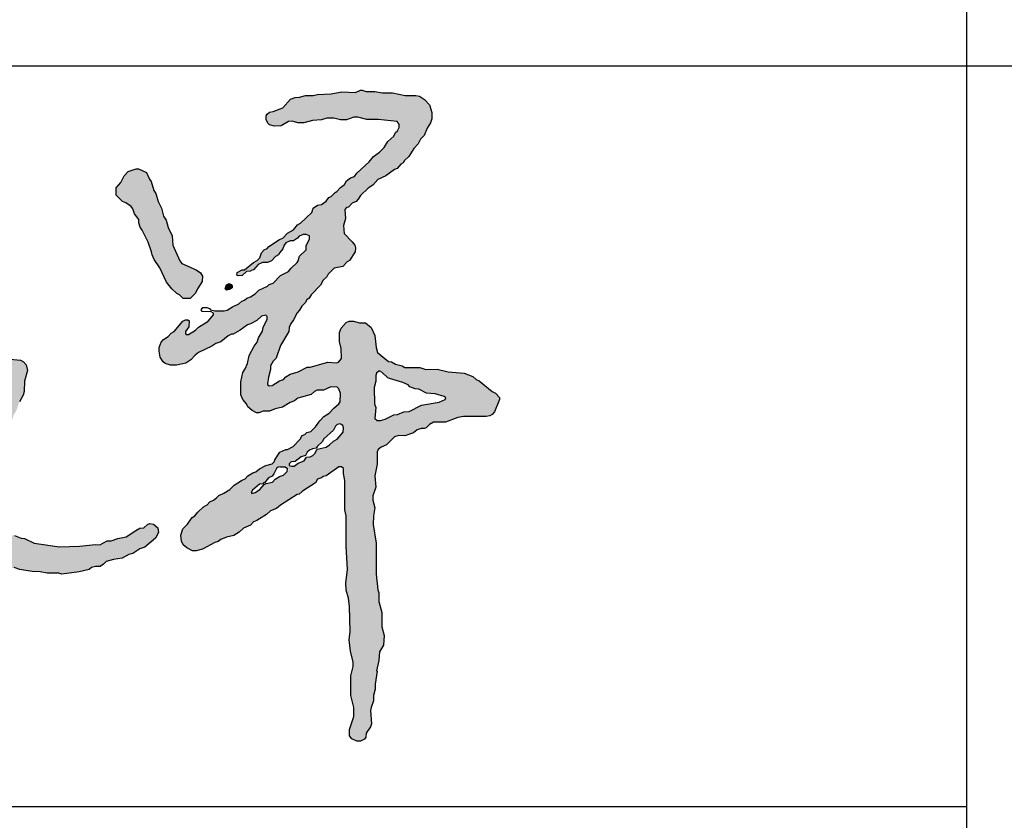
# Model space of a CAD drawing. Extents: x 427948 to 764348, y 274849 to 601549.
# Tile 32 of 212: x 436678 to 437608, y 598436 to 599193. Entities that reach past the tile are written whole.
import ezdxf

# ---------------------------------------------------------------- set-up
doc = ezdxf.new("R2010")
doc.units = 0
doc.header["$LTSCALE"] = 1000
doc.header["$MEASUREMENT"] = 0
doc.layers.get('0').update_dxf_attribs({"linetype": 'CONTINUOUS'})
doc.layers.add('图框', color=4, linetype='CONTINUOUS')

# ---------------------------------------------------------------- blocks, each defined once
blk = doc.blocks.new('谭文军')
at = {"linetype": 'Continuous'}
h = blk.add_hatch(color=256, dxfattribs=at)
h.paths.add_polyline_path([(2707.3, 2346), (2707.3, 2339), (2699.3, 2322), (2699.3, 2313), (2684.3, 2298), (2680.9, 2285.4), (2664.3, 2270), (2658.3, 2262), (2639.3, 2253), (2622.3, 2235), (2613.3, 2232), (2609.3, 2228), (2589.3, 2219), (2580.3, 2210), (2569.3, 2203), (2561.3, 2200), (2555.3, 2195), (2549.3, 2193), (2542.3, 2187), (2527.3, 2180), (2512.3, 2170), (2483.3, 2170), (2483.3, 2161), (2470.3, 2146), (2448.3, 2132), (2441.3, 2125), (2421.2, 2113.1), (2415.2, 2119.1), (2425.3, 2133), (2426.3, 2147), (2423.3, 2149), (2417.3, 2149), (2411.3, 2146), (2391.3, 2122), (2384.3, 2118), (2377.3, 2110), (2366.3, 2103), (2360.3, 2097), (2356.3, 2085), (2356.3, 2076), (2358.3, 2062), (2365.3, 2051), (2370.3, 2047), (2382.3, 2043), (2396.3, 2043), (2418.3, 2048), (2430.3, 2056), (2443.8, 2070.8), (2479.3, 2088), (2488.3, 2094), (2500.3, 2098), (2517.3, 2112), (2525.3, 2116), (2529.3, 2116), (2545.3, 2125), (2562.3, 2138), (2569.3, 2140), (2584.3, 2148), (2595.3, 2158), (2608.3, 2160.6), (2608.3, 2151), (2599.3, 2131), (2597.3, 2123), (2588.3, 2107), (2585.3, 2097), (2578.3, 2088), (2566.3, 2066), (2562.3, 2047), (2557.3, 2035), (2551.3, 2026), (2547.3, 2004), (2547.3, 1974), (2551.3, 1963), (2560.3, 1953), (2563.3, 1946), (2573.3, 1937), (2583.3, 1932), (2589.3, 1932), (2599.3, 1936), (2614.3, 1936), (2627.3, 1941), (2644.3, 1945), (2662.3, 1956), (2672.3, 1960), (2680.3, 1966), (2711.3, 1975), (2722.8, 1985), (2740.3, 1985), (2757.3, 1993), (2774.9, 1991.8), (2780.3, 1977), (2779.2, 1955.4), (2764.3, 1943), (2753.3, 1931), (2741.3, 1923), (2731.3, 1913), (2721.3, 1899), (2710.3, 1888), (2701.3, 1886), (2696.3, 1881), (2690.3, 1879), (2685.3, 1870), (2669.3, 1853), (2656.3, 1846), (2652.3, 1846), (2638.3, 1840), (2626.3, 1822), (2624.4, 1814.1), (2605.3, 1809), (2590.3, 1801), (2582.3, 1794), (2575.3, 1792), (2563.3, 1785), (2557.3, 1778), (2548.3, 1774), (2531.3, 1763), (2521.3, 1753), (2507.3, 1744), (2495.3, 1739), (2487.8, 1730), (2474.3, 1724), (2468.3, 1717), (2459.3, 1712), (2446.3, 1700), (2439.3, 1691), (2433.3, 1687), (2422.3, 1672), (2411.3, 1661), (2406.3, 1646), (2408.3, 1632), (2412.3, 1623), (2420.3, 1616), (2434.3, 1609), (2442.3, 1609), (2457.3, 1613), (2486.3, 1629), (2494.3, 1631), (2500.3, 1636), (2513.3, 1641), (2530.3, 1645), (2543.3, 1653), (2553.3, 1662), (2569.3, 1669), (2576.3, 1677), (2584.3, 1680), (2607.3, 1694), (2616.3, 1703), (2630.3, 1708), (2639.3, 1716), (2678.3, 1741), (2683.3, 1742), (2691.3, 1749), (2721.3, 1768), (2726.3, 1777), (2735.3, 1780), (2739.3, 1783), (2746.3, 1785), (2779.5, 1808.2), (2787.3, 1802), (2787.3, 1790), (2790.3, 1774), (2790.3, 1705), (2793.3, 1691), (2793.3, 1620), (2796.3, 1566), (2792.3, 1534), (2793.3, 1517), (2798.3, 1499), (2801.3, 1479), (2802.3, 1421), (2800.3, 1401), (2803.3, 1375), (2810.5, 1344), (2804.3, 1317), (2804.3, 1271), (2811.3, 1243), (2811.3, 1222), (2801.3, 1192), (2801.3, 1177), (2806.3, 1170), (2818.3, 1164), (2826.3, 1164), (2836.3, 1169), (2839.3, 1174), (2840.3, 1183), (2850.3, 1198), (2852.3, 1205), (2850.1, 1239.7), (2857.3, 1259), (2857.3, 1271), (2861.3, 1286), (2861.3, 1298), (2865.3, 1328), (2864.3, 1329), (2869.3, 1353), (2871.3, 1373), (2880.3, 1389), (2882.3, 1411), (2876.3, 1432), (2876.3, 1465), (2869.3, 1491), (2869.3, 1511), (2867.3, 1518), (2863.3, 1555), (2863.3, 1627), (2856.3, 1671), (2857.3, 1691), (2860.3, 1710), (2853.8, 1733.6), (2862.3, 1758), (2860.3, 1785), (2865.3, 1812), (2865.3, 1843.4), (2875.3, 1852), (2887.3, 1857), (2906.3, 1876), (2916.3, 1879), (2930.3, 1878), (2950.3, 1885), (2963.2, 1895), (2976.3, 1895), (2980.3, 1897), (2988.3, 1905), (2997.3, 1910), (3025.3, 1910), (3054.3, 1921), (3067.3, 1923), (3120.3, 1923), (3129.3, 1925), (3134.3, 1928), (3140.3, 1934), (3151.3, 1963), (3151.3, 1968), (3142.3, 1978), (3134.3, 1982), (3104.3, 2007), (3097.3, 2010), (3089.3, 2017), (3069.3, 2025), (3031.3, 2028), (3006.3, 2034), (2979.3, 2033), (2965.3, 2038), (2930.3, 2038), (2924.3, 2042), (2908.3, 2046), (2899.3, 2051), (2892.3, 2052), (2866.3, 2073), (2863.3, 2085), (2860.3, 2113), (2851.3, 2131), (2838.3, 2142), (2824.3, 2142), (2810.3, 2146), (2800.3, 2146), (2793.3, 2143), (2781.3, 2130), (2777.3, 2120), (2777.3, 2099), (2781.3, 2082), (2782.3, 2059), (2774.7, 2048.8), (2750.3, 2050), (2709.3, 2039), (2702.3, 2039), (2681.3, 2028), (2662.3, 2022), (2652.3, 2016), (2646.3, 2010), (2637.3, 2007), (2616, 1993.2), (2609.1, 1997.9), (2611.3, 2015), (2616.3, 2033), (2616.3, 2042), (2622.3, 2053), (2629.3, 2060), (2639.3, 2089), (2659.3, 2122), (2660.8, 2135.4), (2670.3, 2149), (2678.3, 2166), (2684.3, 2172), (2689.3, 2181), (2697.3, 2189), (2701.3, 2196), (2706.3, 2200), (2711.3, 2208), (2733.3, 2230), (2739.3, 2242), (2748.3, 2250), (2751.3, 2256), (2765.3, 2270), (2785.3, 2274), (2795.3, 2285), (2801.3, 2288), (2814.3, 2308), (2815.3, 2318), (2813.3, 2324), (2807.3, 2332), (2788.3, 2351), (2787.3, 2370), (2791.3, 2386), (2790.1, 2411), (2798.3, 2413), (2807.3, 2422), (2816.3, 2426), (2821.3, 2431), (2826.3, 2440), (2844.3, 2457), (2855.3, 2464), (2867.3, 2477), (2886.3, 2486), (2906.3, 2501), (2912.3, 2503), (2921.3, 2513), (2926.3, 2516), (2929.3, 2522), (2939.3, 2531), (2951.3, 2550), (2961.3, 2561), (2967.3, 2572), (2975.3, 2580), (2982.3, 2597), (2990.3, 2610), (2993.3, 2619), (2993.3, 2634), (2988.3, 2652), (2976.3, 2664), (2964.3, 2672), (2956.3, 2674), (2931.3, 2674), (2901.3, 2680), (2878.3, 2680), (2860.3, 2683), (2840.3, 2683), (2830.3, 2686), (2826.3, 2686), (2815.3, 2681), (2783.3, 2682), (2758.3, 2678), (2726.3, 2676), (2716.3, 2674), (2698.3, 2674), (2684.3, 2670), (2674.3, 2669), (2663.3, 2665), (2645.3, 2645), (2622.3, 2636), (2614.3, 2635), (2608.3, 2630), (2606.3, 2626), (2606.3, 2618), (2610.3, 2609), (2614.3, 2605), (2625.3, 2602), (2641.3, 2603), (2662.5, 2615.5), (2680.3, 2610), (2694.3, 2610), (2714.3, 2615), (2735.3, 2617), (2748.3, 2621), (2764.3, 2621), (2780.3, 2617), (2794.3, 2617), (2815, 2624.3), (2841.3, 2618), (2868.3, 2618), (2917.3, 2612.4), (2917.3, 2594.2), (2908.3, 2587), (2904.3, 2579), (2890.3, 2566), (2882.3, 2552), (2871.3, 2541), (2857.3, 2531), (2847.3, 2519), (2818.3, 2492), (2812.3, 2484), (2803.3, 2481), (2794.3, 2474), (2789.3, 2466), (2780.3, 2459), (2771.3, 2449), (2767.3, 2447), (2758.3, 2438), (2752.3, 2435), (2746.3, 2427), (2735.3, 2419), (2726.3, 2417), (2716.3, 2410), (2713.3, 2400), (2686.3, 2375), (2679.3, 2371), (2670.3, 2360), (2656.3, 2352), (2645.3, 2340), (2637.3, 2337), (2612.3, 2321), (2608.3, 2316), (2601.3, 2313), (2595.3, 2306), (2590.2, 2290.7), (2576.3, 2283), (2555.3, 2266), (2550.3, 2266), (2538.3, 2260), (2537.3, 2254), (2540.3, 2252), (2550.3, 2253), (2560.3, 2262), (2569.3, 2263), (2571.3, 2265), (2576.3, 2266), (2587.3, 2279), (2597.3, 2283), (2609.3, 2283), (2618.3, 2287), (2628.3, 2297), (2635.3, 2301), (2638.3, 2307), (2645.3, 2315), (2649.5, 2327.6), (2662.3, 2334), (2670.3, 2334), (2679.3, 2340), (2686.5, 2349), (2699.3, 2349)])
h.paths.add_polyline_path([(2890.3, 2014), (2894.3, 2012), (2925.3, 2003), (2938.3, 1997), (2942.3, 1993), (2954.3, 1988), (2963.3, 1987), (2981.3, 1978), (3001.3, 1976), (3027.1, 1968.6), (3024.3, 1963), (3010.3, 1957), (2969.3, 1950), (2940.3, 1935), (2928.3, 1934), (2913.3, 1928), (2904.3, 1927), (2884.3, 1917), (2873.3, 1914), (2859.9, 1914), (2862.3, 1944), (2859.3, 1953), (2858.3, 1991), (2862.3, 2006), (2862.3, 2023.4), (2871, 2030.3), (2873.3, 2028), (2876.3, 2027)], flags=16)
h.paths.add_polyline_path([(2786.3, 1887), (2772.3, 1870), (2763.3, 1866), (2750.3, 1852.9), (2725.3, 1847), (2718.7, 1833.7), (2709.3, 1829), (2700.3, 1828), (2695.3, 1820), (2681.3, 1814), (2669.2, 1805.5), (2657.5, 1810.1), (2664.3, 1817), (2674.3, 1818), (2688.3, 1829), (2698.3, 1832), (2704.2, 1843.6), (2714.3, 1848), (2723.3, 1849), (2726.3, 1854), (2737.3, 1864), (2741.3, 1871), (2763.3, 1891), (2770.2, 1904.7), (2783.6, 1906.4), (2787.3, 1897)], flags=16)
h.paths.add_polyline_path([(2650.3, 1805), (2659.3, 1799), (2646.3, 1786), (2637.3, 1783), (2627.3, 1777), (2621.3, 1770), (2606.3, 1767), (2601.3, 1764), (2591.3, 1753), (2580.3, 1746), (2568.7, 1741.6), (2574.3, 1751), (2590.3, 1765), (2599.3, 1766), (2600.3, 1768), (2602.3, 1768), (2611.3, 1780), (2620.3, 1784), (2624.3, 1789), (2631.5, 1804.4), (2639.3, 1806), (2640.3, 1805)], flags=16)
for points in [[(2377.3, 2365), (2372.3, 2382), (2366.3, 2392), (2361.3, 2410), (2353.3, 2426), (2348.3, 2445), (2343.3, 2452), (2337.3, 2473), (2333.3, 2478), (2326.3, 2494), (2307.3, 2502), (2302.3, 2502), (2283.3, 2496), (2274.3, 2486), (2266.3, 2470), (2255.3, 2458), (2255.3, 2441), (2270.3, 2426), (2278.3, 2423), (2293.4, 2411.7), (2298.3, 2397), (2308.3, 2384), (2308.3, 2376), (2311.3, 2366), (2316.3, 2359), (2330.3, 2331), (2338.3, 2308), (2339.3, 2301), (2344.3, 2290), (2357.3, 2271), (2373.3, 2237), (2385.3, 2222), (2397.3, 2211), (2403.3, 2208), (2412.3, 2199), (2428.3, 2199), (2441.3, 2212), (2445.3, 2222), (2456.3, 2239), (2457.3, 2251), (2452.3, 2259), (2442.3, 2266), (2406.3, 2282.4), (2388.3, 2324), (2386.3, 2346)], [(2526.3, 2229), (2524.3, 2232), (2519.3, 2234), (2513.3, 2231), (2510.3, 2222), (2513.3, 2219), (2520.3, 2220), (2526.3, 2224)]]:
    blk.add_hatch(color=256, dxfattribs=at).paths.add_polyline_path(points)
h = blk.add_hatch(color=256, dxfattribs=at)
h.paths.add_polyline_path([(1886.1, 2030), (1868.1, 2025), (1860.1, 2021), (1842.1, 2017), (1826.1, 2007), (1803.1, 2000), (1799.1, 1996), (1790.1, 1992), (1774.1, 1981), (1766.1, 1979), (1757.1, 1974), (1748.1, 1967), (1739.1, 1963), (1737.1, 1960), (1723.1, 1954), (1713.1, 1953), (1699.1, 1942), (1685.1, 1936), (1679.1, 1936), (1652.1, 1928), (1641.1, 1928), (1628.1, 1933), (1616.1, 1944), (1606.1, 1945), (1599.1, 1942), (1588.1, 1929), (1587.1, 1922), (1590.1, 1906), (1590.1, 1895), (1597.1, 1881), (1605.1, 1873), (1612.1, 1870), (1629.1, 1870), (1641.1, 1873), (1670.1, 1873), (1690.1, 1881), (1711.1, 1885), (1729.1, 1894), (1734.1, 1895), (1753.1, 1906), (1760.1, 1908), (1787.1, 1923), (1791.1, 1927), (1814.1, 1936), (1830.1, 1947), (1838.1, 1950), (1844.1, 1955), (1860.1, 1960), (1875.1, 1968), (1900.1, 1974), (1907.1, 1980), (1918.1, 1985), (1927.1, 1986), (1935.1, 1992), (1947.1, 1998), (1963.1, 1998), (1968.8, 1983.8), (1951.1, 1933), (1944.1, 1926), (1942.1, 1921), (1929.1, 1909), (1925.1, 1903), (1922.1, 1894), (1913.1, 1880), (1902.1, 1857), (1879.1, 1828), (1875.1, 1818), (1861.1, 1803), (1854.1, 1787.4), (1842.1, 1777), (1839.1, 1769), (1832.1, 1762), (1827.1, 1753), (1824.1, 1743), (1795.4, 1710), (1781.1, 1710), (1766.1, 1725), (1760.1, 1728), (1739.1, 1732), (1728.1, 1737), (1691.1, 1742), (1678.1, 1747), (1670.1, 1752), (1665.1, 1752), (1643.1, 1764), (1632.1, 1764), (1616.1, 1758), (1602.1, 1746), (1595.1, 1730), (1588.1, 1722), (1583.1, 1712), (1581.1, 1704), (1582.1, 1692), (1576.1, 1678), (1576.1, 1671), (1581.2, 1653.4), (1575.1, 1639), (1574.1, 1632), (1577.1, 1613), (1576.1, 1599), (1579.1, 1576), (1585.1, 1559), (1585.1, 1553), (1587.1, 1549), (1587.1, 1541), (1592.1, 1518), (1599.1, 1501), (1615.1, 1484), (1626.1, 1475), (1633.1, 1473), (1640.1, 1465), (1655.1, 1459), (1667.1, 1459), (1682.1, 1465), (1690.1, 1475), (1698.1, 1479), (1708.1, 1490), (1710.1, 1496), (1726.1, 1519), (1736.1, 1529), (1737.1, 1532), (1749.1, 1543), (1751.1, 1548), (1764.1, 1565), (1778.1, 1590), (1795.1, 1607), (1802.1, 1617), (1810.1, 1625), (1818.1, 1630), (1829.1, 1631), (1855.1, 1624), (1877.1, 1621), (1899.1, 1615), (1913.1, 1609), (1920.1, 1604), (1943, 1598.9), (1962.1, 1588), (1971.1, 1579), (1992.1, 1569), (2005.1, 1568), (2017.1, 1570), (2030.1, 1566), (2059.1, 1561), (2078.1, 1560), (2094.1, 1557), (2121.1, 1557), (2128.1, 1555), (2169.1, 1560), (2192.1, 1566), (2202.6, 1573), (2218.1, 1573), (2226.1, 1578), (2232.1, 1584), (2249.1, 1589), (2269.1, 1592), (2285.1, 1601), (2294.1, 1603), (2311.1, 1614), (2322.1, 1618), (2347.1, 1639), (2354.1, 1652), (2353.1, 1663), (2343.1, 1672), (2334.1, 1673), (2329.1, 1671), (2320.1, 1663), (2311.1, 1662), (2301.1, 1657), (2279.1, 1642), (2259.1, 1638), (2244.1, 1633), (2234.1, 1633), (2217.1, 1623), (2207.1, 1624), (2170.1, 1620), (2123.1, 1619), (2064.1, 1627), (2041.1, 1638), (2033.1, 1639), (2018.1, 1645), (1999.1, 1647), (1983.1, 1653), (1977.1, 1657), (1950.1, 1664), (1921.1, 1675), (1903.1, 1677), (1874.1, 1685), (1867.1, 1685), (1858.3, 1691.3), (1866.1, 1703), (1869.1, 1711), (1890.1, 1737), (1898.1, 1743), (1903.1, 1755), (1914.1, 1767), (1916.1, 1776), (1922.1, 1782), (1927.1, 1791), (1942.1, 1806), (1969.1, 1852), (1989.1, 1880), (1994.1, 1891), (2008.1, 1906), (2014.1, 1920), (2015.1, 1926), (2022.1, 1937), (2029.1, 1958), (2038.1, 1973), (2040.1, 1982), (2041.1, 2006), (2048.1, 2031), (2045.1, 2044), (2039.1, 2051), (2032.1, 2055), (2000.1, 2058), (1987.1, 2058), (1970.1, 2055), (1963.1, 2052), (1941.1, 2047), (1931.1, 2047), (1908.1, 2042)])
h.paths.add_polyline_path([(1749.1, 1664), (1758.5, 1657.3), (1754.3, 1646.9), (1743.1, 1637), (1732.1, 1617), (1716.1, 1601), (1712.1, 1593), (1703.1, 1587), (1698.1, 1570), (1688.1, 1562), (1685.1, 1554), (1668.1, 1533), (1666.1, 1528), (1654.9, 1518.1), (1630.1, 1544), (1621.1, 1558.1), (1621.1, 1575), (1613.1, 1592), (1613.1, 1600), (1607, 1614.7), (1611.1, 1627), (1611.1, 1637), (1609.1, 1642), (1598.1, 1655), (1600.1, 1662), (1599.1, 1677), (1605.1, 1690), (1606.1, 1700), (1614.1, 1711.1), (1619.1, 1706), (1629.1, 1698), (1636.1, 1695), (1656.1, 1692), (1675.1, 1683), (1699.1, 1676), (1712.1, 1675), (1725.1, 1668), (1737.1, 1664)], flags=16)
for points in [[(2826.3, 2686), (2830.3, 2686), (2840.3, 2683), (2860.3, 2683), (2878.3, 2680), (2901.3, 2680), (2931.3, 2674), (2956.3, 2674), (2964.3, 2672), (2976.3, 2664), (2988.3, 2652), (2993.3, 2634), (2993.3, 2619), (2990.3, 2610), (2982.3, 2597), (2975.3, 2580), (2967.3, 2572), (2961.3, 2561), (2951.3, 2550), (2939.3, 2531), (2929.3, 2522), (2926.3, 2516), (2921.3, 2513), (2912.3, 2503), (2906.3, 2501), (2886.3, 2486), (2867.3, 2477), (2855.3, 2464), (2844.3, 2457), (2826.3, 2440), (2821.3, 2431), (2816.3, 2426), (2807.3, 2422), (2798.3, 2413), (2794.3, 2412), (2790.3, 2407), (2791.3, 2386), (2787.3, 2370), (2788.3, 2351), (2807.3, 2332), (2813.3, 2324), (2815.3, 2318), (2814.3, 2308), (2801.3, 2288), (2795.3, 2285), (2785.3, 2274), (2765.3, 2270), (2751.3, 2256), (2748.3, 2250), (2739.3, 2242), (2733.3, 2230), (2711.3, 2208), (2706.3, 2200), (2701.3, 2196), (2697.3, 2189), (2689.3, 2181), (2684.3, 2172), (2678.3, 2166), (2670.3, 2149), (2663.3, 2139), (2660.3, 2131), (2659.3, 2122), (2639.3, 2089), (2629.3, 2060), (2622.3, 2053), (2616.3, 2042), (2616.3, 2033), (2611.3, 2015), (2609.3, 2000), (2610.3, 1997), (2613.3, 1995), (2620.3, 1996), (2637.3, 2007), (2646.3, 2010), (2652.3, 2016), (2662.3, 2022), (2681.3, 2028), (2702.3, 2039), (2709.3, 2039), (2750.3, 2050), (2771.3, 2049), (2776.3, 2051), (2782.3, 2059), (2781.3, 2082), (2777.3, 2099), (2777.3, 2120), (2781.3, 2130), (2793.3, 2143), (2800.3, 2146), (2810.3, 2146), (2824.3, 2142), (2838.3, 2142), (2851.3, 2131), (2860.3, 2113), (2863.3, 2085), (2866.3, 2073), (2892.3, 2052), (2899.3, 2051), (2908.3, 2046), (2924.3, 2042), (2930.3, 2038), (2965.3, 2038), (2979.3, 2033), (3006.3, 2034), (3031.3, 2028), (3069.3, 2025), (3089.3, 2017), (3097.3, 2010), (3104.3, 2007), (3134.3, 1982), (3142.3, 1978), (3151.3, 1968), (3151.3, 1963), (3140.3, 1934), (3134.3, 1928), (3129.3, 1925), (3120.3, 1923), (3067.3, 1923), (3054.3, 1921), (3025.3, 1910), (2997.3, 1910), (2988.3, 1905), (2980.3, 1897), (2976.3, 1895), (2968.3, 1895), (2959.3, 1892), (2950.3, 1885), (2930.3, 1878), (2916.3, 1879), (2906.3, 1876), (2887.3, 1857), (2875.3, 1852), (2868.3, 1846), (2865.3, 1841), (2865.3, 1812), (2860.3, 1785), (2862.3, 1758), (2855.3, 1738), (2855.3, 1728), (2860.3, 1710), (2857.3, 1691), (2856.3, 1671), (2863.3, 1627), (2863.3, 1555), (2867.3, 1518), (2869.3, 1511), (2869.3, 1491), (2876.3, 1465), (2876.3, 1432), (2882.3, 1411), (2880.3, 1389), (2871.3, 1373), (2869.3, 1353), (2864.3, 1329), (2865.3, 1328), (2861.3, 1298), (2861.3, 1286), (2857.3, 1271), (2857.3, 1259), (2851.3, 1243), (2850.3, 1236), (2852.3, 1205), (2850.3, 1198), (2840.3, 1183), (2839.3, 1174), (2836.3, 1169), (2826.3, 1164), (2818.3, 1164), (2806.3, 1170), (2801.3, 1177), (2801.3, 1192), (2811.3, 1222), (2811.3, 1243), (2804.3, 1271), (2804.3, 1317), (2809.3, 1339), (2809.3, 1349), (2803.3, 1375), (2800.3, 1401), (2802.3, 1421), (2801.3, 1479), (2798.3, 1499), (2793.3, 1517), (2792.3, 1534), (2796.3, 1566), (2793.3, 1620), (2793.3, 1691), (2790.3, 1705), (2790.3, 1774), (2787.3, 1790), (2787.3, 1802), (2782.3, 1806), (2776.3, 1806), (2746.3, 1785), (2739.3, 1783), (2735.3, 1780), (2726.3, 1777), (2721.3, 1768), (2691.3, 1749), (2683.3, 1742), (2678.3, 1741), (2639.3, 1716), (2630.3, 1708), (2616.3, 1703), (2607.3, 1694), (2584.3, 1680), (2576.3, 1677), (2569.3, 1669), (2553.3, 1662), (2543.3, 1653), (2530.3, 1645), (2513.3, 1641), (2500.3, 1636), (2494.3, 1631), (2486.3, 1629), (2457.3, 1613), (2442.3, 1609), (2434.3, 1609), (2420.3, 1616), (2412.3, 1623), (2408.3, 1632), (2406.3, 1646), (2411.3, 1661), (2422.3, 1672), (2433.3, 1687), (2439.3, 1691), (2446.3, 1700), (2459.3, 1712), (2468.3, 1717), (2474.3, 1724), (2483.3, 1728), (2490.3, 1733), (2495.3, 1739), (2507.3, 1744), (2521.3, 1753), (2531.3, 1763), (2548.3, 1774), (2557.3, 1778), (2563.3, 1785), (2575.3, 1792), (2582.3, 1794), (2590.3, 1801), (2605.3, 1809), (2620.3, 1813), (2625.3, 1818), (2626.3, 1822), (2638.3, 1840), (2652.3, 1846), (2656.3, 1846), (2669.3, 1853), (2685.3, 1870), (2690.3, 1879), (2696.3, 1881), (2701.3, 1886), (2710.3, 1888), (2721.3, 1899), (2731.3, 1913), (2741.3, 1923), (2753.3, 1931), (2764.3, 1943), (2776.3, 1953), (2779.3, 1958), (2780.3, 1977), (2776.3, 1988), (2772.3, 1992), (2757.3, 1993), (2740.3, 1985), (2725.3, 1985), (2719.3, 1982), (2711.3, 1975), (2680.3, 1966), (2672.3, 1960), (2662.3, 1956), (2644.3, 1945), (2627.3, 1941), (2614.3, 1936), (2599.3, 1936), (2589.3, 1932), (2583.3, 1932), (2573.3, 1937), (2563.3, 1946), (2560.3, 1953), (2551.3, 1963), (2547.3, 1974), (2547.3, 2004), (2551.3, 2026), (2557.3, 2035), (2562.3, 2047), (2566.3, 2066), (2578.3, 2088), (2585.3, 2097), (2588.3, 2107), (2597.3, 2123), (2599.3, 2131), (2608.3, 2151), (2608.3, 2157), (2605.3, 2160), (2595.3, 2158), (2584.3, 2148), (2569.3, 2140), (2562.3, 2138), (2545.3, 2125), (2529.3, 2116), (2525.3, 2116), (2517.3, 2112), (2500.3, 2098), (2488.3, 2094), (2479.3, 2088), (2448.3, 2073), (2440.3, 2067), (2430.3, 2056), (2418.3, 2048), (2396.3, 2043), (2382.3, 2043), (2370.3, 2047), (2365.3, 2051), (2358.3, 2062), (2356.3, 2076), (2356.3, 2085), (2360.3, 2097), (2366.3, 2103), (2377.3, 2110), (2384.3, 2118), (2391.3, 2122), (2411.3, 2146), (2417.3, 2149), (2423.3, 2149), (2426.3, 2147), (2425.3, 2133), (2417.3, 2122), (2417.3, 2117), (2419.3, 2115), (2424.3, 2115), (2441.3, 2125), (2448.3, 2132), (2470.3, 2146), (2483.3, 2161), (2483.3, 2165), (2477.3, 2168), (2456.3, 2169), (2454.3, 2173), (2458.3, 2178), (2467.3, 2178), (2473.3, 2176), (2476.3, 2173), (2486.3, 2170), (2508.3, 2170), (2515.3, 2172), (2527.3, 2180), (2542.3, 2187), (2549.3, 2193), (2555.3, 2195), (2561.3, 2200), (2569.3, 2203), (2580.3, 2210), (2589.3, 2219), (2609.3, 2228), (2613.3, 2232), (2622.3, 2235), (2639.3, 2253), (2658.3, 2262), (2664.3, 2270), (2678.3, 2283), (2681.3, 2287), (2684.3, 2298), (2699.3, 2313), (2699.3, 2322), (2707.3, 2339), (2707.3, 2346), (2699.3, 2349), (2692.3, 2349), (2683.3, 2345), (2679.3, 2340), (2670.3, 2334), (2662.3, 2334), (2652.3, 2329), (2648.3, 2324), (2645.3, 2315), (2638.3, 2307), (2635.3, 2301), (2628.3, 2297), (2618.3, 2287), (2609.3, 2283), (2597.3, 2283), (2587.3, 2279), (2576.3, 2266), (2571.3, 2265), (2569.3, 2263), (2560.3, 2262), (2550.3, 2253), (2540.3, 2252), (2537.3, 2254), (2538.3, 2260), (2550.3, 2266), (2555.3, 2266), (2576.3, 2283), (2585.3, 2288), (2591.3, 2294), (2595.3, 2306), (2601.3, 2313), (2608.3, 2316), (2612.3, 2321), (2637.3, 2337), (2645.3, 2340), (2656.3, 2352), (2670.3, 2360), (2679.3, 2371), (2686.3, 2375), (2713.3, 2400), (2716.3, 2410), (2726.3, 2417), (2735.3, 2419), (2746.3, 2427), (2752.3, 2435), (2758.3, 2438), (2767.3, 2447), (2771.3, 2449), (2780.3, 2459), (2789.3, 2466), (2794.3, 2474), (2803.3, 2481), (2812.3, 2484), (2818.3, 2492), (2847.3, 2519), (2857.3, 2531), (2871.3, 2541), (2882.3, 2552), (2890.3, 2566), (2904.3, 2579), (2908.3, 2587), (2913.3, 2591), (2917.3, 2599), (2917.3, 2607), (2912.3, 2613), (2868.3, 2618), (2841.3, 2618), (2820.3, 2623), (2811.3, 2623), (2794.3, 2617), (2780.3, 2617), (2764.3, 2621), (2748.3, 2621), (2735.3, 2617), (2714.3, 2615), (2694.3, 2610), (2680.3, 2610), (2667.3, 2614), (2658.3, 2613), (2641.3, 2603), (2625.3, 2602), (2614.3, 2605), (2610.3, 2609), (2606.3, 2618), (2606.3, 2626), (2608.3, 2630), (2614.3, 2635), (2622.3, 2636), (2645.3, 2645), (2663.3, 2665), (2674.3, 2669), (2684.3, 2670), (2698.3, 2674), (2716.3, 2674), (2726.3, 2676), (2758.3, 2678), (2783.3, 2682), (2815.3, 2681), (2826.3, 2686)], [(2302.3, 2502), (2307.3, 2502), (2326.3, 2494), (2333.3, 2478), (2337.3, 2473), (2343.3, 2452), (2348.3, 2445), (2353.3, 2426), (2361.3, 2410), (2366.3, 2392), (2372.3, 2382), (2377.3, 2365), (2386.3, 2346), (2388.3, 2324), (2404.3, 2287), (2409.3, 2281), (2442.3, 2266), (2452.3, 2259), (2457.3, 2251), (2456.3, 2239), (2445.3, 2222), (2441.3, 2212), (2428.3, 2199), (2412.3, 2199), (2403.3, 2208), (2397.3, 2211), (2385.3, 2222), (2373.3, 2237), (2357.3, 2271), (2344.3, 2290), (2339.3, 2301), (2338.3, 2308), (2330.3, 2331), (2316.3, 2359), (2311.3, 2366), (2308.3, 2376), (2308.3, 2384), (2298.3, 2397), (2294.3, 2409), (2290.3, 2414), (2278.3, 2423), (2270.3, 2426), (2255.3, 2441), (2255.3, 2458), (2266.3, 2470), (2274.3, 2486), (2283.3, 2496), (2302.3, 2502)], [(2519.3, 2234), (2524.3, 2232), (2526.3, 2229), (2526.3, 2224), (2520.3, 2220), (2513.3, 2219), (2510.3, 2222), (2513.3, 2231), (2519.3, 2234)], [(2000.1, 2058), (2032.1, 2055), (2039.1, 2051), (2045.1, 2044), (2048.1, 2031), (2041.1, 2006), (2040.1, 1982), (2038.1, 1973), (2029.1, 1958)], [(2018.1, 1645), (2033.1, 1639), (2041.1, 1638), (2064.1, 1627), (2123.1, 1619), (2170.1, 1620), (2207.1, 1624), (2217.1, 1623), (2234.1, 1633), (2244.1, 1633), (2259.1, 1638), (2279.1, 1642), (2301.1, 1657), (2311.1, 1662), (2320.1, 1663), (2329.1, 1671), (2334.1, 1673), (2343.1, 1672), (2353.1, 1663), (2354.1, 1652), (2347.1, 1639), (2322.1, 1618), (2311.1, 1614), (2294.1, 1603), (2285.1, 1601), (2269.1, 1592), (2249.1, 1589), (2232.1, 1584), (2226.1, 1578), (2218.1, 1573), (2207.1, 1573), (2198.1, 1570), (2192.1, 1566), (2169.1, 1560), (2128.1, 1555), (2121.1, 1557), (2094.1, 1557), (2078.1, 1560), (2059.1, 1561), (2030.1, 1566), (2017.1, 1570)], [(2873.3, 2028), (2872.3, 2029), (2869.3, 2029), (2864.3, 2025), (2862.3, 2019), (2862.3, 2006), (2858.3, 1991), (2859.3, 1953), (2862.3, 1944), (2860.3, 1919), (2865.3, 1914), (2873.3, 1914), (2884.3, 1917), (2904.3, 1927), (2913.3, 1928), (2928.3, 1934), (2940.3, 1935), (2969.3, 1950), (3010.3, 1957), (3024.3, 1963), (3026.3, 1967), (3022.3, 1970), (3001.3, 1976), (2981.3, 1978), (2963.3, 1987), (2954.3, 1988), (2942.3, 1993), (2938.3, 1997), (2925.3, 2003), (2894.3, 2012), (2890.3, 2014), (2876.3, 2027), (2873.3, 2028)], [(2781.3, 1905), (2780.3, 1906), (2772.3, 1905), (2768.3, 1901), (2763.3, 1891), (2741.3, 1871), (2737.3, 1864), (2726.3, 1854), (2723.3, 1849), (2714.3, 1848), (2707.3, 1845), (2702.3, 1840), (2698.3, 1832), (2688.3, 1829), (2674.3, 1818), (2664.3, 1817), (2660.3, 1813), (2660.3, 1809), (2665.3, 1807), (2671.3, 1807), (2681.3, 1814), (2695.3, 1820), (2700.3, 1828), (2709.3, 1829), (2715.3, 1832), (2720.3, 1837), (2725.3, 1847), (2746.3, 1852), (2754.3, 1857), (2763.3, 1866), (2772.3, 1870), (2786.3, 1887), (2787.3, 1897), (2785.3, 1902), (2781.3, 1905)], [(2640.3, 1805), (2639.3, 1806), (2634.3, 1805), (2630.3, 1802), (2624.3, 1789), (2620.3, 1784), (2611.3, 1780), (2602.3, 1768), (2600.3, 1768), (2599.3, 1766), (2590.3, 1765), (2574.3, 1751), (2571.3, 1746), (2572.3, 1743), (2580.3, 1746), (2591.3, 1753), (2601.3, 1764), (2606.3, 1767), (2621.3, 1770), (2627.3, 1777), (2637.3, 1783), (2646.3, 1786), (2655.3, 1795), (2656.3, 1801), (2650.3, 1805), (2640.3, 1805)]]:
    blk.add_lwpolyline(points, dxfattribs=at)

msp = doc.modelspace()

# ---------------------------------------------------------------- linework, layer by layer
at = {"layer": '图框'}
for p, q in [((437573.02, 597049.35), (437573.02, 600849.35)), ((429973.02, 599149.35), (437573.02, 599149.35)), ((437573.02, 599149.35), (443973.02, 599149.35)), ((429973.02, 598449.35), (437573.02, 598449.35))]:
    msp.add_line(p, q, dxfattribs=at)

# ---------------------------------------------------------------- block references
at = {"linetype": 'Continuous', "xscale": 0.4043519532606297, "yscale": 0.4043519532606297, "zscale": 0.4043519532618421}
msp.add_blockref('谭文军', (435856.86, 598040.34), dxfattribs=at)

doc.saveas('drawing.dxf')
